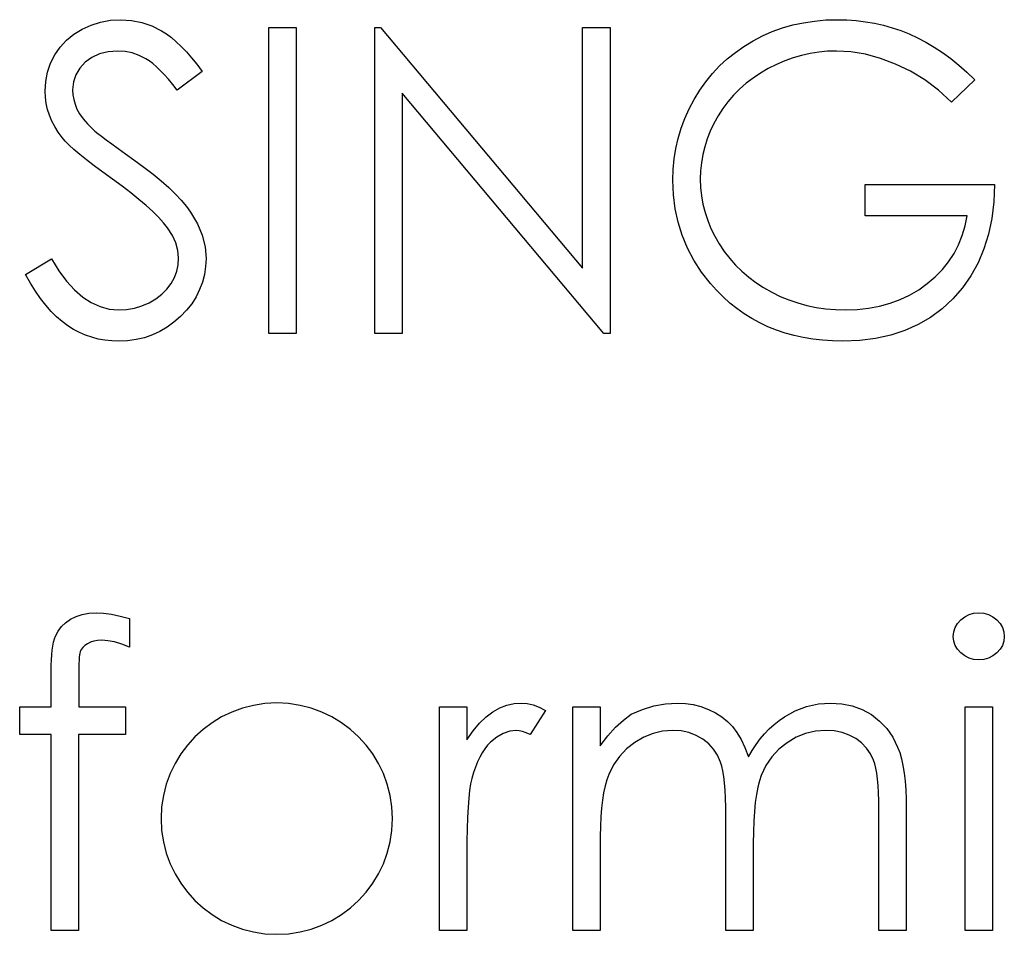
# Model space of a CAD drawing. Header units: inches. Extents: x 7.3 to 43.3, y -43.5 to -20.4.
# Tile 18 of 136: x 18.855 to 19.299, y -32.695 to -32.283. Entities that reach past the tile are written whole.
import ezdxf

# ---------------------------------------------------------------- set-up
doc = ezdxf.new("R2010")
doc.units = ezdxf.units.IN
doc.header["$LTSCALE"] = 0.5
doc.header["$MEASUREMENT"] = 0

msp = doc.modelspace()

# ---------------------------------------------------------------- linework, layer by layer
at = {"color": 7, "linetype": 'Continuous'}
for p, q in [((18.88363, -32.2868), (18.88769, -32.28495)), ((18.88769, -32.28495), (18.89194, -32.2836)), ((18.89194, -32.2836), (18.89633, -32.28283)), ((18.89633, -32.28283), (18.90091, -32.28255)), ((18.90091, -32.28255), (18.90091, -32.28255)), ((18.90091, -32.28255), (18.90577, -32.28285)), ((18.90577, -32.28285), (18.91049, -32.28379)), ((18.91049, -32.28379), (18.91502, -32.28537)), ((19.19894, -32.28628), (19.20363, -32.28492)), ((19.20363, -32.28492), (19.20844, -32.2839)), ((19.20844, -32.2839), (19.21341, -32.28316)), ((19.21341, -32.28316), (19.21849, -32.28269)), ((19.21849, -32.28269), (19.22373, -32.28255)), ((19.22373, -32.28255), (19.22373, -32.28255)), ((19.22373, -32.28255), (19.22801, -32.28266)), ((19.22801, -32.28266), (19.2322, -32.28296)), ((19.2322, -32.28296), (19.23634, -32.28346)), ((19.23634, -32.28346), (19.24043, -32.28415)), ((19.24043, -32.28415), (19.24443, -32.28506)), ((19.24443, -32.28506), (19.24838, -32.28617)), ((18.87659, -32.2918), (18.8799, -32.28912)), ((18.8799, -32.28912), (18.88363, -32.2868)), ((18.91502, -32.28537), (18.9194, -32.28755)), ((18.9194, -32.28755), (18.92158, -32.28893)), ((18.92158, -32.28893), (18.92377, -32.29056)), ((18.96765, -32.42388), (18.96765, -32.28608)), ((18.96766, -32.28608), (18.98002, -32.28608)), ((18.98002, -32.28608), (18.98002, -32.28608)), ((18.98002, -32.28608), (18.98002, -32.42388)), ((19.01536, -32.42388), (19.01535, -32.28608)), ((19.01535, -32.28608), (19.01535, -32.28608)), ((19.01535, -32.28608), (19.01795, -32.28608)), ((19.01795, -32.28608), (19.01795, -32.28608)), ((19.01795, -32.28608), (19.10898, -32.39454)), ((19.10898, -32.39454), (19.10898, -32.28608)), ((19.10898, -32.28608), (19.10898, -32.28608)), ((19.10898, -32.28608), (19.12135, -32.28608)), ((19.12135, -32.28608), (19.12135, -32.28608)), ((19.12135, -32.28608), (19.12135, -32.42388)), ((19.19, -32.28984), (19.19439, -32.28791)), ((19.19439, -32.28791), (19.19894, -32.28628)), ((19.24838, -32.28617), (19.25227, -32.28746)), ((19.25227, -32.28746), (19.25608, -32.28898)), ((19.25608, -32.28898), (19.25986, -32.29072)), ((18.87375, -32.29492), (18.87659, -32.2918)), ((18.92377, -32.29056), (18.926, -32.29246)), ((18.926, -32.29246), (18.92826, -32.29461)), ((19.18163, -32.29456), (19.18572, -32.29207)), ((19.18572, -32.29207), (19.19, -32.28984)), ((19.25986, -32.29072), (19.26362, -32.29268)), ((19.26362, -32.29268), (19.26734, -32.29489)), ((18.86941, -32.30218), (18.87132, -32.2984)), ((18.87132, -32.2984), (18.87375, -32.29492)), ((18.89144, -32.29795), (18.88802, -32.29953)), ((18.89528, -32.29699), (18.89144, -32.29795)), ((18.89953, -32.29668), (18.89528, -32.29699)), ((18.90293, -32.2969), (18.89953, -32.29668)), ((18.89953, -32.29668), (18.89953, -32.29668)), ((18.90618, -32.29754), (18.90293, -32.2969)), ((18.9093, -32.29862), (18.90618, -32.29754)), ((18.92826, -32.29461), (18.93056, -32.29704)), ((18.93056, -32.29704), (18.93287, -32.29972)), ((19.17413, -32.30024), (19.17777, -32.29729)), ((19.17777, -32.29729), (19.18163, -32.29456)), ((19.21145, -32.29779), (19.20758, -32.29864)), ((19.21534, -32.29718), (19.21145, -32.29779)), ((19.21931, -32.29679), (19.21534, -32.29718)), ((19.22332, -32.29668), (19.21931, -32.29679)), ((19.22983, -32.29704), (19.22332, -32.29668)), ((19.22332, -32.29668), (19.22332, -32.29668)), ((19.23645, -32.29815), (19.22983, -32.29704)), ((19.24313, -32.29997), (19.23645, -32.29815)), ((19.26734, -32.29489), (19.27104, -32.29735)), ((19.27104, -32.29735), (19.27474, -32.30005)), ((18.86806, -32.30615), (18.86941, -32.30218)), ((18.88498, -32.30174), (18.8825, -32.30439)), ((18.88802, -32.29953), (18.88498, -32.30174)), ((18.91228, -32.30013), (18.9093, -32.29862)), ((18.91377, -32.3011), (18.91228, -32.30013)), ((18.91537, -32.30231), (18.91377, -32.3011)), ((18.91703, -32.30375), (18.91537, -32.30231)), ((18.93287, -32.29972), (18.93525, -32.30267)), ((18.93525, -32.30267), (18.93762, -32.30588)), ((19.1707, -32.30342), (19.17413, -32.30024)), ((19.19626, -32.3027), (19.19259, -32.30455)), ((19.19999, -32.3011), (19.19626, -32.3027)), ((19.20374, -32.29975), (19.19999, -32.3011)), ((19.20758, -32.29864), (19.20374, -32.29975)), ((19.24993, -32.30254), (19.24313, -32.29997)), ((19.25663, -32.30579), (19.24993, -32.30254)), ((19.27474, -32.30005), (19.27838, -32.303)), ((19.27838, -32.303), (19.28203, -32.30618)), ((18.86723, -32.31035), (18.86806, -32.30615)), ((18.88073, -32.30734), (18.87968, -32.3106)), ((18.8825, -32.30439), (18.88073, -32.30734)), ((18.91874, -32.30541), (18.91703, -32.30375)), ((18.92056, -32.30728), (18.91874, -32.30541)), ((18.92244, -32.30941), (18.92056, -32.30728)), ((18.93762, -32.30588), (18.92644, -32.31435)), ((18.93762, -32.30588), (18.93762, -32.30588)), ((19.16452, -32.31049), (19.1675, -32.30684)), ((19.1675, -32.30684), (19.1707, -32.30342)), ((19.18906, -32.30659), (19.18572, -32.30883)), ((19.19259, -32.30455), (19.18906, -32.30659)), ((19.26304, -32.30971), (19.25663, -32.30579)), ((19.28203, -32.30618), (19.28564, -32.3096)), ((18.86696, -32.31471), (18.86723, -32.31035)), ((18.87968, -32.3106), (18.87932, -32.31413)), ((18.9244, -32.31176), (18.92244, -32.30941)), ((18.92644, -32.31435), (18.9244, -32.31176)), ((19.16179, -32.31435), (19.16452, -32.31049)), ((19.18257, -32.31123), (19.17965, -32.31383)), ((19.18572, -32.30883), (19.18257, -32.31123)), ((19.26919, -32.31435), (19.26304, -32.30971)), ((19.28565, -32.3096), (19.27504, -32.31965)), ((18.86707, -32.3175), (18.86696, -32.31471)), ((18.86696, -32.31471), (18.86696, -32.31471)), ((18.87932, -32.31413), (18.87932, -32.31413)), ((18.87932, -32.31413), (18.87943, -32.31634)), ((18.92644, -32.31435), (18.92644, -32.31435)), ((19.11853, -32.42388), (19.02772, -32.31567)), ((19.02772, -32.31567), (19.02772, -32.31567)), ((19.02772, -32.31567), (19.02772, -32.42388)), ((19.15925, -32.31846), (19.16179, -32.31435)), ((19.17965, -32.31383), (19.17694, -32.31659)), ((19.27504, -32.31965), (19.26919, -32.31435)), ((18.86743, -32.32026), (18.86707, -32.3175)), ((18.86803, -32.32296), (18.86743, -32.32026)), ((18.87943, -32.31634), (18.87982, -32.31852)), ((18.87982, -32.31852), (18.8804, -32.32067)), ((18.8804, -32.32067), (18.88126, -32.3228)), ((19.15699, -32.32271), (19.15925, -32.31846)), ((19.1744, -32.31951), (19.17208, -32.32263)), ((19.17694, -32.31659), (19.1744, -32.31951)), ((19.27504, -32.31965), (19.27504, -32.31965)), ((18.86889, -32.32558), (18.86803, -32.32296)), ((18.88126, -32.3228), (18.88244, -32.32495)), ((18.88244, -32.32495), (18.88402, -32.32719)), ((19.15503, -32.32707), (19.15699, -32.32271)), ((19.17208, -32.32263), (19.16999, -32.32592)), ((18.86997, -32.32821), (18.86889, -32.32558)), ((18.87129, -32.33075), (18.86997, -32.32821)), ((18.88402, -32.32719), (18.886, -32.3295)), ((18.886, -32.3295), (18.88841, -32.33193)), ((19.15337, -32.33149), (19.15503, -32.32707)), ((19.16811, -32.32931), (19.16648, -32.33273)), ((19.16999, -32.32592), (19.16811, -32.32931)), ((18.87287, -32.33323), (18.87129, -32.33075)), ((18.87466, -32.33569), (18.87287, -32.33323)), ((18.88841, -32.33193), (18.88841, -32.33193)), ((18.88841, -32.33193), (18.88932, -32.33273)), ((18.88932, -32.33273), (18.89061, -32.33378)), ((18.89061, -32.33378), (18.89233, -32.33508)), ((19.15202, -32.33602), (19.15337, -32.33149)), ((19.16648, -32.33273), (19.1651, -32.33624)), ((18.87598, -32.33723), (18.87466, -32.33569)), ((18.87466, -32.33569), (18.87466, -32.33569)), ((18.87772, -32.33903), (18.87598, -32.33723)), ((18.89233, -32.33508), (18.89445, -32.33668)), ((18.89445, -32.33668), (18.89696, -32.33853)), ((19.15097, -32.3406), (19.15202, -32.33602)), ((19.1651, -32.33624), (19.164, -32.33977)), ((18.8799, -32.34101), (18.87772, -32.33903)), ((18.88253, -32.34325), (18.8799, -32.34101)), ((18.89696, -32.33853), (18.89989, -32.34063)), ((18.89989, -32.34063), (18.9032, -32.343)), ((19.15022, -32.34529), (19.15097, -32.3406)), ((19.164, -32.33977), (19.16311, -32.34333)), ((18.88556, -32.34571), (18.88253, -32.34325)), ((18.88901, -32.34838), (18.88556, -32.34571)), ((18.9032, -32.343), (18.90693, -32.34565)), ((18.90693, -32.34565), (18.90693, -32.34565)), ((18.90693, -32.34565), (18.9114, -32.34894)), ((19.14975, -32.35007), (19.15022, -32.34529)), ((19.16248, -32.34698), (19.16212, -32.35065)), ((19.16311, -32.34333), (19.16248, -32.34698)), ((18.89291, -32.35131), (18.88901, -32.34838)), ((18.89724, -32.35443), (18.89291, -32.35131)), ((18.9114, -32.34894), (18.91551, -32.35211)), ((19.14962, -32.35493), (19.14975, -32.35007)), ((19.16212, -32.35065), (19.16198, -32.35437)), ((18.90157, -32.35758), (18.89724, -32.35443)), ((18.89724, -32.35443), (18.89724, -32.35443)), ((18.91551, -32.35211), (18.91924, -32.3552)), ((18.91924, -32.3552), (18.92261, -32.35821)), ((19.14989, -32.36141), (19.14962, -32.35493)), ((19.14962, -32.35493), (19.14962, -32.35493)), ((19.16198, -32.35437), (19.16198, -32.35437)), ((19.16198, -32.35437), (19.16212, -32.35818)), ((18.90557, -32.36061), (18.90157, -32.35758)), ((18.90919, -32.36354), (18.90557, -32.36061)), ((18.92261, -32.35821), (18.92561, -32.36111)), ((19.16212, -32.35818), (19.16251, -32.36197)), ((19.23618, -32.37088), (19.23618, -32.35675)), ((19.23618, -32.35675), (19.23618, -32.35675)), ((19.23618, -32.35675), (19.29448, -32.35675)), ((19.29448, -32.35675), (19.29415, -32.36464)), ((19.29448, -32.35675), (19.29448, -32.35675)), ((18.91248, -32.36633), (18.90919, -32.36354)), ((18.92561, -32.36111), (18.92826, -32.36393)), ((18.92826, -32.36393), (18.93056, -32.36666)), ((19.15066, -32.36771), (19.14989, -32.36141)), ((19.16251, -32.36197), (19.1632, -32.36569)), ((19.29415, -32.36464), (19.29323, -32.37215)), ((18.9154, -32.36903), (18.91248, -32.36633)), ((18.918, -32.3716), (18.9154, -32.36903)), ((18.93056, -32.36666), (18.93246, -32.36931)), ((18.93246, -32.36931), (18.9355, -32.3745)), ((19.15199, -32.37381), (19.15066, -32.36771)), ((19.1632, -32.36569), (19.16413, -32.36936)), ((19.16413, -32.36936), (19.16532, -32.37301)), ((18.9202, -32.37406), (18.918, -32.3716)), ((19.15384, -32.37971), (19.15199, -32.37381)), ((19.16532, -32.37301), (19.16678, -32.3766)), ((19.28211, -32.37088), (19.23618, -32.37088)), ((19.23618, -32.37088), (19.23618, -32.37088)), ((19.28123, -32.37546), (19.28211, -32.37088)), ((19.28211, -32.37088), (19.28211, -32.37088)), ((19.29323, -32.37215), (19.29174, -32.37922)), ((18.92208, -32.3764), (18.9202, -32.37406)), ((18.92423, -32.37974), (18.92208, -32.3764)), ((18.92208, -32.3764), (18.92208, -32.3764)), ((18.9355, -32.3745), (18.93765, -32.37969)), ((19.16678, -32.3766), (19.16852, -32.38013)), ((19.27996, -32.37985), (19.28123, -32.37546)), ((18.92578, -32.38308), (18.92423, -32.37974)), ((18.93765, -32.37969), (18.93895, -32.3849)), ((19.15621, -32.38543), (19.15384, -32.37971)), ((19.16852, -32.38013), (19.17054, -32.38361)), ((19.2783, -32.38399), (19.27996, -32.37985)), ((19.29174, -32.37922), (19.2897, -32.38587)), ((18.92672, -32.3865), (18.92578, -32.38308)), ((18.92702, -32.38993), (18.92672, -32.3865)), ((18.93895, -32.3849), (18.93939, -32.39012)), ((19.15911, -32.39092), (19.15621, -32.38543)), ((19.17054, -32.38361), (19.17277, -32.38697)), ((19.17277, -32.38697), (19.17523, -32.39015)), ((19.27626, -32.38794), (19.2783, -32.38399)), ((19.2897, -32.38587), (19.28708, -32.39211)), ((18.85813, -32.3973), (18.86977, -32.39031)), ((18.86977, -32.39031), (18.86977, -32.39031)), ((18.86977, -32.39031), (18.87311, -32.3957)), ((18.9268, -32.39294), (18.92702, -32.38993)), ((18.92702, -32.38993), (18.92702, -32.38993)), ((18.93939, -32.39012), (18.93922, -32.39382)), ((18.93939, -32.39012), (18.93939, -32.39012)), ((19.16256, -32.39625), (19.15911, -32.39092)), ((19.17523, -32.39015), (19.17788, -32.39316)), ((19.27101, -32.39514), (19.27383, -32.39164)), ((19.27383, -32.39164), (19.27626, -32.38794)), ((18.87311, -32.3957), (18.87656, -32.40036)), ((18.92512, -32.39868), (18.92619, -32.39583)), ((18.92619, -32.39583), (18.9268, -32.39294)), ((18.93922, -32.39382), (18.93867, -32.39741)), ((19.10898, -32.39454), (19.10898, -32.39454)), ((19.17788, -32.39316), (19.18072, -32.39594)), ((19.18072, -32.39594), (19.18379, -32.39859)), ((19.26781, -32.39843), (19.27101, -32.39514)), ((19.28708, -32.39211), (19.28388, -32.39793)), ((18.86033, -32.40122), (18.85812, -32.3973)), ((18.87656, -32.40036), (18.88015, -32.40431)), ((18.92366, -32.40144), (18.92512, -32.39868)), ((18.93867, -32.39741), (18.93779, -32.40086)), ((19.16651, -32.40136), (19.16256, -32.39625)), ((19.18379, -32.39859), (19.18704, -32.40102)), ((19.26422, -32.40149), (19.26781, -32.39843)), ((19.28388, -32.39793), (19.2801, -32.40331)), ((18.86257, -32.40483), (18.86033, -32.40122)), ((18.86486, -32.40817), (18.86257, -32.40483)), ((18.88015, -32.40431), (18.88388, -32.40754)), ((18.91951, -32.4063), (18.92178, -32.40401)), ((18.92178, -32.40401), (18.92366, -32.40144)), ((18.93652, -32.4042), (18.93492, -32.40743)), ((18.93779, -32.40086), (18.93652, -32.4042)), ((19.16932, -32.4045), (19.16651, -32.40136)), ((19.16651, -32.40136), (19.16651, -32.40136)), ((19.17225, -32.40746), (19.16932, -32.4045)), ((19.18704, -32.40102), (19.19052, -32.40329)), ((19.19052, -32.40329), (19.19419, -32.40536)), ((19.25625, -32.40665), (19.26033, -32.40425)), ((19.26033, -32.40425), (19.26422, -32.40149)), ((19.2801, -32.40331), (19.27576, -32.40831)), ((18.86721, -32.41121), (18.86486, -32.40817)), ((18.88388, -32.40754), (18.88772, -32.41005)), ((18.91383, -32.41008), (18.91686, -32.40834)), ((18.91686, -32.40834), (18.91951, -32.4063)), ((18.93492, -32.40743), (18.93293, -32.41052)), ((19.17531, -32.41022), (19.17225, -32.40746)), ((19.19419, -32.40536), (19.198, -32.40721)), ((19.198, -32.40721), (19.20192, -32.40884)), ((19.20192, -32.40884), (19.20593, -32.41019)), ((19.24744, -32.41033), (19.25194, -32.40867)), ((19.25194, -32.40867), (19.25625, -32.40665)), ((19.27576, -32.40831), (19.27093, -32.41278)), ((18.86961, -32.41397), (18.86721, -32.41121)), ((18.88772, -32.41005), (18.89169, -32.41184)), ((18.89169, -32.41184), (18.8958, -32.41292)), ((18.8958, -32.41292), (18.90003, -32.41328)), ((18.90003, -32.41328), (18.90364, -32.41309)), ((18.90003, -32.41328), (18.90003, -32.41328)), ((18.90364, -32.41309), (18.90715, -32.41248)), ((18.90715, -32.41248), (18.91054, -32.41149)), ((18.91054, -32.41149), (18.91383, -32.41008)), ((18.93061, -32.41347), (18.92791, -32.41632)), ((18.93293, -32.41052), (18.93061, -32.41347)), ((19.17849, -32.41276), (19.17531, -32.41022)), ((19.1818, -32.4151), (19.17849, -32.41276)), ((19.20593, -32.41019), (19.21001, -32.41129)), ((19.21001, -32.41129), (19.21421, -32.41218)), ((19.21421, -32.41218), (19.21849, -32.41278)), ((19.21849, -32.41278), (19.22285, -32.41317)), ((19.22285, -32.41317), (19.22729, -32.41328)), ((19.22729, -32.41328), (19.23265, -32.41309)), ((19.22729, -32.41328), (19.22729, -32.41328)), ((19.23265, -32.41309), (19.23778, -32.41253)), ((19.23778, -32.41253), (19.24272, -32.41162)), ((19.24272, -32.41162), (19.24744, -32.41033)), ((19.27093, -32.41278), (19.26571, -32.41667)), ((18.87206, -32.41643), (18.86961, -32.41397)), ((18.87455, -32.41861), (18.87206, -32.41643)), ((18.92791, -32.41632), (18.92495, -32.41891)), ((19.18522, -32.41723), (19.1818, -32.4151)), ((19.18876, -32.41916), (19.18522, -32.41723)), ((19.26571, -32.41667), (19.26011, -32.41996)), ((18.87709, -32.42048), (18.87455, -32.41861)), ((18.87971, -32.42211), (18.87709, -32.42048)), ((18.88239, -32.42352), (18.87971, -32.42211)), ((18.92186, -32.42117), (18.9186, -32.42308)), ((18.92495, -32.41891), (18.92186, -32.42117)), ((19.19243, -32.4209), (19.18876, -32.41916)), ((19.19624, -32.42242), (19.19243, -32.4209)), ((19.20016, -32.42374), (19.19624, -32.42242)), ((19.25412, -32.42264), (19.24772, -32.42474)), ((19.26011, -32.41996), (19.25412, -32.42264)), ((18.88515, -32.42471), (18.88239, -32.42352)), ((18.88796, -32.42567), (18.88515, -32.42471)), ((18.89086, -32.42645), (18.88796, -32.42567)), ((18.89384, -32.42697), (18.89086, -32.42645)), ((18.89691, -32.4273), (18.89384, -32.42697)), ((18.90792, -32.42672), (18.90406, -32.42725)), ((18.91165, -32.42584), (18.90792, -32.42672)), ((18.91521, -32.42462), (18.91165, -32.42584)), ((18.9186, -32.42308), (18.91521, -32.42462)), ((18.98002, -32.42388), (18.96765, -32.42388)), ((18.96765, -32.42388), (18.96765, -32.42388)), ((18.98002, -32.42388), (18.98002, -32.42388)), ((19.02772, -32.42388), (19.01535, -32.42388)), ((19.02772, -32.42388), (19.02772, -32.42388)), ((19.12135, -32.42388), (19.11853, -32.42388)), ((19.11853, -32.42388), (19.11853, -32.42388)), ((19.12135, -32.42388), (19.12135, -32.42388)), ((19.20419, -32.42487), (19.20016, -32.42374)), ((19.20835, -32.42578), (19.20419, -32.42487)), ((19.21263, -32.4265), (19.20835, -32.42578)), ((19.21702, -32.427), (19.21263, -32.4265)), ((19.22155, -32.4273), (19.21702, -32.427)), ((19.23378, -32.42711), (19.22621, -32.42741)), ((19.24095, -32.42623), (19.23378, -32.42711)), ((19.24772, -32.42474), (19.24095, -32.42623)), ((18.90003, -32.42741), (18.89691, -32.4273)), ((18.90406, -32.42725), (18.90003, -32.42741)), ((18.90003, -32.42741), (18.90003, -32.42741)), ((19.22621, -32.42741), (19.22155, -32.4273)), ((19.22621, -32.42741), (19.22621, -32.42741)), ((18.88084, -32.55144), (18.8836, -32.55053)), ((18.8836, -32.55053), (18.88661, -32.55001)), ((18.88661, -32.55001), (18.88987, -32.54981)), ((18.88987, -32.54981), (18.88987, -32.54981)), ((18.88987, -32.54981), (18.89318, -32.54998)), ((18.89318, -32.54998), (18.8968, -32.55045)), ((18.8968, -32.55045), (18.90072, -32.55128)), ((18.90072, -32.55128), (18.90494, -32.55241)), ((19.28106, -32.55158), (19.28302, -32.55059)), ((19.28302, -32.55059), (19.28509, -32.55001)), ((19.28509, -32.55001), (19.28736, -32.54981)), ((19.28736, -32.54981), (19.28965, -32.55001)), ((19.28965, -32.55001), (19.29177, -32.55059)), ((19.29177, -32.55059), (19.29373, -32.55158)), ((18.87427, -32.55605), (18.87612, -32.55426)), ((18.87612, -32.55426), (18.87833, -32.55271)), ((18.87833, -32.55271), (18.88084, -32.55144)), ((18.90494, -32.55241), (18.90494, -32.56527)), ((19.27678, -32.55638), (19.27783, -32.55456)), ((19.27783, -32.55456), (19.27929, -32.55293)), ((19.27929, -32.55293), (19.28106, -32.55158)), ((19.29373, -32.55158), (19.2955, -32.55293)), ((19.2955, -32.55293), (19.29699, -32.55456)), ((19.29699, -32.55456), (19.29804, -32.55638)), ((18.8716, -32.56033), (18.87275, -32.55807)), ((18.87275, -32.55807), (18.87427, -32.55605)), ((19.27593, -32.56047), (19.27615, -32.55834)), ((19.27615, -32.55834), (19.27678, -32.55638)), ((19.29804, -32.55638), (19.29867, -32.55834)), ((19.29867, -32.55834), (19.29889, -32.56047)), ((18.87038, -32.56477), (18.87074, -32.56309)), ((18.87074, -32.56309), (18.87113, -32.5616)), ((18.87113, -32.5616), (18.8716, -32.56033)), ((18.88479, -32.56458), (18.88385, -32.56544)), ((18.88595, -32.56375), (18.88479, -32.56458)), ((18.88733, -32.56306), (18.88595, -32.56375)), ((18.88885, -32.56257), (18.88733, -32.56306)), ((18.89056, -32.56229), (18.88885, -32.56257)), ((18.89241, -32.56218), (18.89056, -32.56229)), ((18.89514, -32.56237), (18.89241, -32.56218)), ((18.89241, -32.56218), (18.89241, -32.56218)), ((18.89815, -32.56295), (18.89514, -32.56237)), ((18.90141, -32.56392), (18.89815, -32.56295)), ((18.90494, -32.56527), (18.90141, -32.56392)), ((19.27615, -32.56254), (19.27593, -32.56047)), ((19.27593, -32.56047), (19.27593, -32.56047)), ((19.27678, -32.56447), (19.27615, -32.56254)), ((19.27783, -32.56626), (19.27678, -32.56447)), ((19.29804, -32.56447), (19.29699, -32.56626)), ((19.29867, -32.56254), (19.29804, -32.56447)), ((19.29889, -32.56047), (19.29867, -32.56254)), ((19.29889, -32.56047), (19.29889, -32.56047)), ((18.86975, -32.57098), (18.86988, -32.56872)), ((18.86988, -32.56872), (18.8701, -32.56662)), ((18.8701, -32.56662), (18.87038, -32.56477)), ((18.88244, -32.5688), (18.88231, -32.56985)), ((18.88255, -32.56798), (18.88244, -32.5688)), ((18.88272, -32.56737), (18.88255, -32.56798)), ((18.88316, -32.56638), (18.88272, -32.56737)), ((18.88385, -32.56544), (18.88316, -32.56638)), ((18.90494, -32.56527), (18.90494, -32.56527)), ((19.27929, -32.56789), (19.27783, -32.56626)), ((19.28106, -32.56925), (19.27929, -32.56789)), ((19.2955, -32.56789), (19.29373, -32.56925)), ((19.29699, -32.56626), (19.2955, -32.56789)), ((18.86961, -32.57612), (18.86964, -32.57344)), ((18.86964, -32.57344), (18.86975, -32.57098)), ((18.88214, -32.57259), (18.88211, -32.57424)), ((18.88222, -32.5711), (18.88214, -32.57259)), ((18.88231, -32.56985), (18.88222, -32.5711)), ((19.28302, -32.57024), (19.28106, -32.56925)), ((19.28509, -32.57082), (19.28302, -32.57024)), ((19.28736, -32.57101), (19.28509, -32.57082)), ((19.28965, -32.57082), (19.28736, -32.57101)), ((19.28736, -32.57101), (19.28736, -32.57101)), ((19.29177, -32.57024), (19.28965, -32.57082)), ((19.29373, -32.56925), (19.29177, -32.57024)), ((18.86961, -32.59221), (18.86961, -32.57612)), ((18.86961, -32.57612), (18.86961, -32.57612)), ((18.88211, -32.57424), (18.88206, -32.57615)), ((18.88206, -32.57615), (18.88206, -32.57824)), ((18.88206, -32.57824), (18.88206, -32.57824)), ((18.88206, -32.57824), (18.88206, -32.59221)), ((19.07489, -32.59141), (19.07812, -32.59069)), ((19.07812, -32.59069), (19.08144, -32.59045)), ((19.08144, -32.59045), (19.08144, -32.59045)), ((19.08144, -32.59045), (19.084, -32.59067)), ((19.084, -32.59067), (19.08665, -32.5913)), ((19.14103, -32.59171), (19.14628, -32.59078)), ((19.14628, -32.59078), (19.15166, -32.59045)), ((19.15166, -32.59045), (19.15166, -32.59045)), ((19.15166, -32.59045), (19.1553, -32.59064)), ((19.1553, -32.59064), (19.15883, -32.59116)), ((19.15883, -32.59116), (19.16228, -32.59207)), ((19.20987, -32.59199), (19.21515, -32.59083)), ((19.21515, -32.59083), (19.22064, -32.59045)), ((19.22064, -32.59045), (19.22064, -32.59045)), ((19.22064, -32.59045), (19.22569, -32.59078)), ((19.22569, -32.59078), (19.23044, -32.59174)), ((18.85548, -32.60458), (18.85548, -32.59221)), ((18.85548, -32.59221), (18.85548, -32.59221)), ((18.85548, -32.59221), (18.86961, -32.59221)), ((18.86961, -32.59221), (18.86961, -32.59221)), ((18.88206, -32.59221), (18.88206, -32.59221)), ((18.88206, -32.59221), (18.90317, -32.59221)), ((18.90317, -32.59221), (18.90317, -32.59221)), ((18.90317, -32.59221), (18.90317, -32.60458)), ((19.0445, -32.59221), (19.05687, -32.59221)), ((19.0445, -32.69291), (19.0445, -32.59221)), ((19.05687, -32.59221), (19.05687, -32.59221)), ((19.05687, -32.59221), (19.05687, -32.60703)), ((19.06554, -32.59663), (19.06857, -32.59436)), ((19.06857, -32.59436), (19.07169, -32.59265)), ((19.07169, -32.59265), (19.07489, -32.59141)), ((19.0922, -32.5939), (19.08541, -32.60461)), ((19.08665, -32.5913), (19.08938, -32.59238)), ((19.08938, -32.59238), (19.0922, -32.5939)), ((19.0922, -32.5939), (19.0922, -32.5939)), ((19.10457, -32.59221), (19.11693, -32.59221)), ((19.10457, -32.69291), (19.10457, -32.59221)), ((19.11693, -32.59221), (19.11693, -32.59221)), ((19.11693, -32.59221), (19.11693, -32.60971)), ((19.12734, -32.59812), (19.1309, -32.59555)), ((19.1309, -32.59555), (19.1359, -32.59332)), ((19.1309, -32.59555), (19.1309, -32.59555)), ((19.1359, -32.59332), (19.14103, -32.59171)), ((19.16228, -32.59207), (19.16562, -32.59334)), ((19.16562, -32.59334), (19.1688, -32.59492)), ((19.1688, -32.59492), (19.17164, -32.59671)), ((19.19983, -32.59666), (19.20474, -32.59395)), ((19.20474, -32.59395), (19.20987, -32.59199)), ((19.23044, -32.59174), (19.23488, -32.5934)), ((19.23488, -32.5934), (19.23902, -32.59569)), ((19.28123, -32.59221), (19.29359, -32.59221)), ((19.28123, -32.69291), (19.28123, -32.59221)), ((19.29359, -32.59221), (19.29359, -32.59221)), ((19.29359, -32.59221), (19.29359, -32.69291)), ((19.05968, -32.60295), (19.06258, -32.59947)), ((19.06258, -32.59947), (19.06554, -32.59663)), ((19.12383, -32.60132), (19.12734, -32.59812)), ((19.17164, -32.59671), (19.17421, -32.59875)), ((19.17421, -32.59875), (19.17645, -32.60104)), ((19.19519, -32.60011), (19.19745, -32.59828)), ((19.19745, -32.59828), (19.19983, -32.59666)), ((19.23902, -32.59569), (19.24275, -32.59856)), ((19.24275, -32.59856), (19.24598, -32.60196)), ((19.05687, -32.60703), (19.05968, -32.60295)), ((19.07321, -32.60414), (19.07037, -32.60579)), ((19.07614, -32.60314), (19.07321, -32.60414)), ((19.07909, -32.60281), (19.07614, -32.60314)), ((19.08044, -32.60292), (19.07909, -32.60281)), ((19.07909, -32.60281), (19.07909, -32.60281)), ((19.08196, -32.60325), (19.08044, -32.60292)), ((19.08362, -32.60383), (19.08196, -32.60325)), ((19.08541, -32.60461), (19.08362, -32.60383)), ((19.12036, -32.60519), (19.12383, -32.60132)), ((19.1407, -32.60416), (19.1365, -32.60585)), ((19.14503, -32.60314), (19.1407, -32.60416)), ((19.1495, -32.60281), (19.14503, -32.60314)), ((19.15331, -32.60306), (19.1495, -32.60281)), ((19.1495, -32.60281), (19.1495, -32.60281)), ((19.15685, -32.60378), (19.15331, -32.60306)), ((19.16013, -32.60502), (19.15685, -32.60378)), ((19.17645, -32.60104), (19.17846, -32.60369)), ((19.17846, -32.60369), (19.18036, -32.60687)), ((19.189, -32.60662), (19.19096, -32.60427)), ((19.19096, -32.60427), (19.19303, -32.60209)), ((19.19303, -32.60209), (19.19519, -32.60011)), ((19.20938, -32.60419), (19.2051, -32.6059)), ((19.21382, -32.60314), (19.20938, -32.60419)), ((19.21849, -32.60281), (19.21382, -32.60314)), ((19.22229, -32.60303), (19.21849, -32.60281)), ((19.21849, -32.60281), (19.21849, -32.60281)), ((19.2258, -32.60372), (19.22229, -32.60303)), ((19.22906, -32.60488), (19.2258, -32.60372)), ((19.24598, -32.60196), (19.24868, -32.60585)), ((18.86961, -32.60458), (18.85548, -32.60458)), ((18.85548, -32.60458), (18.85548, -32.60458)), ((18.86961, -32.69291), (18.86961, -32.60458)), ((18.86961, -32.60458), (18.86961, -32.60458)), ((18.88203, -32.60458), (18.88197, -32.69291)), ((18.90317, -32.60458), (18.88203, -32.60458)), ((18.88203, -32.60458), (18.88203, -32.60458)), ((18.90317, -32.60458), (18.90317, -32.60458)), ((19.05687, -32.60703), (19.05687, -32.60703)), ((19.06755, -32.60811), (19.0662, -32.60952)), ((19.07037, -32.60579), (19.06755, -32.60811)), ((19.08541, -32.60461), (19.08541, -32.60461)), ((19.11693, -32.60971), (19.12036, -32.60519)), ((19.13247, -32.60819), (19.12877, -32.61112)), ((19.1365, -32.60585), (19.13247, -32.60819)), ((19.16311, -32.60673), (19.16013, -32.60502)), ((19.16576, -32.60883), (19.16311, -32.60673)), ((19.168, -32.61126), (19.16576, -32.60883)), ((19.18036, -32.60687), (19.1821, -32.61054)), ((19.18713, -32.60916), (19.189, -32.60662)), ((19.20104, -32.60833), (19.19734, -32.61131)), ((19.2051, -32.6059), (19.20104, -32.60833)), ((19.23201, -32.60648), (19.22906, -32.60488)), ((19.23463, -32.60847), (19.23201, -32.60648)), ((19.23684, -32.61073), (19.23463, -32.60847)), ((19.24868, -32.60585), (19.25086, -32.61029)), ((19.06377, -32.61289), (19.06266, -32.61485)), ((19.06493, -32.61112), (19.06377, -32.61289)), ((19.0662, -32.60952), (19.06493, -32.61112)), ((19.11693, -32.60971), (19.11693, -32.60971)), ((19.12877, -32.61112), (19.12557, -32.61452)), ((19.16979, -32.61402), (19.168, -32.61126)), ((19.1821, -32.61054), (19.1837, -32.61476)), ((19.1837, -32.61476), (19.18536, -32.61187)), ((19.18536, -32.61187), (19.18713, -32.60916)), ((19.19734, -32.61131), (19.19419, -32.61476)), ((19.23864, -32.61333), (19.23684, -32.61073)), ((19.24002, -32.6162), (19.23864, -32.61333)), ((19.25086, -32.61029), (19.25177, -32.61278)), ((19.25177, -32.61278), (19.25255, -32.61556)), ((19.06164, -32.617), (19.06071, -32.61932)), ((19.06266, -32.61485), (19.06164, -32.617)), ((19.12557, -32.61452), (19.1229, -32.61835)), ((19.17115, -32.61711), (19.16979, -32.61402)), ((19.1717, -32.6189), (19.17115, -32.61711)), ((19.1837, -32.61476), (19.1837, -32.61476)), ((19.19419, -32.61476), (19.19157, -32.61868)), ((19.24057, -32.61786), (19.24002, -32.6162)), ((19.25255, -32.61556), (19.25321, -32.61863)), ((19.05985, -32.62183), (19.05908, -32.62451)), ((19.06071, -32.61932), (19.05985, -32.62183)), ((19.1229, -32.61835), (19.12074, -32.62269)), ((19.17217, -32.62108), (19.1717, -32.6189)), ((19.17255, -32.6236), (19.17217, -32.62108)), ((19.19157, -32.61868), (19.18947, -32.62304)), ((19.24104, -32.61984), (19.24057, -32.61786)), ((19.24145, -32.62213), (19.24104, -32.61984)), ((19.24178, -32.62473), (19.24145, -32.62213)), ((19.25321, -32.61863), (19.25376, -32.622)), ((19.25376, -32.622), (19.25418, -32.62564)), ((19.05908, -32.62451), (19.05855, -32.62691)), ((19.05908, -32.62451), (19.05908, -32.62451)), ((19.11986, -32.62511), (19.11909, -32.62782)), ((19.12074, -32.62269), (19.11986, -32.62511)), ((19.17288, -32.62649), (19.17255, -32.6236)), ((19.17313, -32.62975), (19.17288, -32.62649)), ((19.18862, -32.62553), (19.18787, -32.6284)), ((19.18947, -32.62304), (19.18862, -32.62553)), ((19.24203, -32.62765), (19.24178, -32.62473)), ((19.25418, -32.62564), (19.25448, -32.62959)), ((19.05811, -32.62986), (19.05772, -32.63337)), ((19.05855, -32.62691), (19.05811, -32.62986)), ((19.11842, -32.63086), (19.1179, -32.6342)), ((19.11909, -32.62782), (19.11842, -32.63086)), ((19.17333, -32.63337), (19.17313, -32.62975)), ((19.18787, -32.6284), (19.18727, -32.63166)), ((19.24222, -32.63088), (19.24203, -32.62765)), ((19.24233, -32.63444), (19.24222, -32.63088)), ((19.25448, -32.62959), (19.25467, -32.63384)), ((19.05772, -32.63337), (19.05742, -32.63743)), ((19.1179, -32.6342), (19.11746, -32.63781)), ((19.17344, -32.63737), (19.17333, -32.63337)), ((19.18674, -32.6353), (19.18635, -32.63933)), ((19.18727, -32.63166), (19.18674, -32.6353)), ((19.24236, -32.63831), (19.24233, -32.63444)), ((19.25467, -32.63384), (19.25473, -32.63836)), ((19.05742, -32.63743), (19.05717, -32.64201)), ((19.11746, -32.63781), (19.11718, -32.64176)), ((19.17346, -32.6417), (19.17344, -32.63737)), ((19.18635, -32.63933), (19.18605, -32.64375)), ((19.24236, -32.69291), (19.24236, -32.63831)), ((19.24236, -32.63831), (19.24236, -32.63831)), ((19.25473, -32.63836), (19.25473, -32.63836)), ((19.25473, -32.63836), (19.25473, -32.69291)), ((19.05717, -32.64201), (19.05701, -32.64714)), ((19.11718, -32.64176), (19.11699, -32.64598)), ((19.17346, -32.69291), (19.17346, -32.6417)), ((19.17346, -32.6417), (19.17346, -32.6417)), ((19.18605, -32.64375), (19.18589, -32.64855)), ((19.05701, -32.64714), (19.0569, -32.65283)), ((19.11699, -32.64598), (19.11693, -32.65054)), ((19.18589, -32.64855), (19.18583, -32.65374)), ((19.0569, -32.65283), (19.05687, -32.65907)), ((19.11693, -32.65054), (19.11693, -32.65054)), ((19.11693, -32.65054), (19.11693, -32.69291)), ((19.18583, -32.65374), (19.18583, -32.65374)), ((19.18583, -32.65374), (19.18583, -32.69291)), ((19.05687, -32.65907), (19.05687, -32.65907)), ((19.05687, -32.65907), (19.05687, -32.69291)), ((18.88197, -32.69291), (18.86961, -32.69291)), ((18.86961, -32.69291), (18.86961, -32.69291)), ((18.88197, -32.69291), (18.88197, -32.69291)), ((19.05687, -32.69291), (19.0445, -32.69291)), ((19.0445, -32.69291), (19.0445, -32.69291)), ((19.05687, -32.69291), (19.05687, -32.69291)), ((19.11693, -32.69291), (19.10457, -32.69291)), ((19.10457, -32.69291), (19.10457, -32.69291)), ((19.11693, -32.69291), (19.11693, -32.69291)), ((19.18583, -32.69291), (19.17346, -32.69291)), ((19.17346, -32.69291), (19.17346, -32.69291)), ((19.18583, -32.69291), (19.18583, -32.69291)), ((19.25473, -32.69291), (19.24236, -32.69291)), ((19.24236, -32.69291), (19.24236, -32.69291)), ((19.25473, -32.69291), (19.25473, -32.69291)), ((19.29359, -32.69291), (19.28123, -32.69291)), ((19.28123, -32.69291), (19.28123, -32.69291)), ((19.29359, -32.69291), (19.29359, -32.69291))]:
    msp.add_line(p, q, dxfattribs=at)
msp.add_arc((18.97125, -32.64256), 0.05212, 90.0036, 89.9964, dxfattribs=at)

doc.saveas('drawing.dxf')
